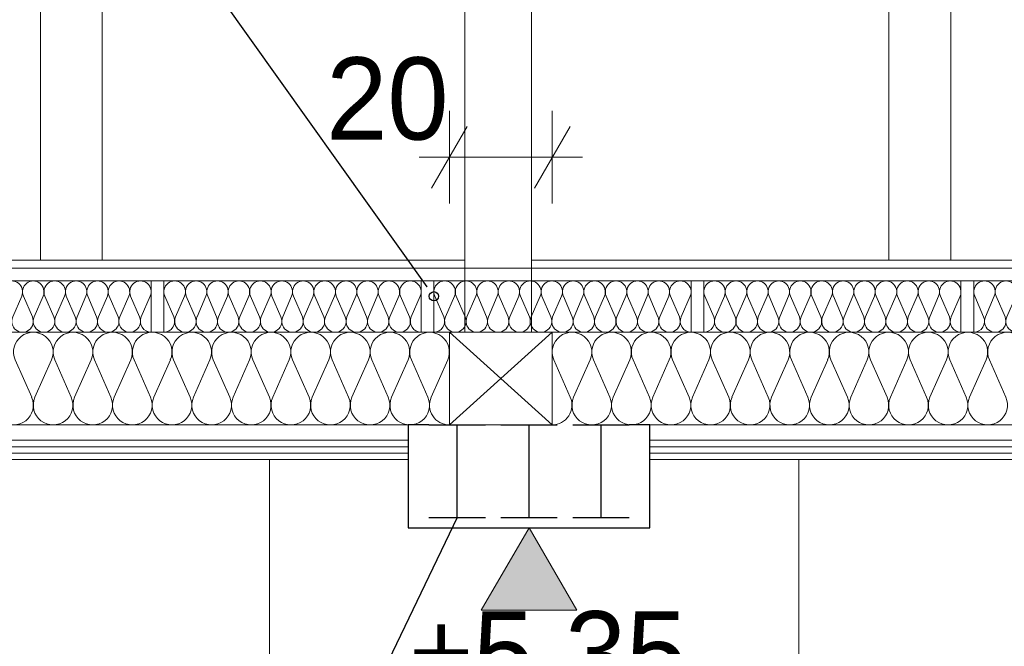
# Model space of a CAD drawing. Extents: x -723047 to -356759, y -30024 to 53940.
# Tile 85 of 121: x -605126 to -603211, y -7210 to -5992. Entities that reach past the tile are written whole.
import ezdxf

# ---------------------------------------------------------------- set-up
doc = ezdxf.new("R2010")
doc.units = 0
doc.header["$MEASUREMENT"] = 0
doc.layers.add('Arch ocieplenie', color=7, linetype='Continuous')
doc.layers.add('INWENT WYMIARY', color=7, linetype='Continuous')
for name, color, linetype, lineweight, true_color in [('Arch ocieplenie_Nr_Pióra__44', 7, 'Continuous', 13, 0x029e21), ('Arch stropy_Nr_Pióra__29', 7, 'Continuous', 9, 0x3dad99), ('Arch stropy_Nr_Pióra__9', 7, 'Continuous', 13, 0x3dad99), ('INWENT KONST. DREWNIANA_Nr_Pióra__102', 7, 'Continuous', 9, 0xb4b4b4)]:
    doc.layers.add(name, color=color, linetype=linetype, lineweight=lineweight, true_color=true_color)
for name, color, linetype, lineweight in [('INWENT KONST. DREWNIANA_Nr_Pióra__21', 7, 'Continuous', 9), ('INWENT OPISY_Nr_Pióra__21', 7, 'Continuous', 9), ('INWENT STROPY_Nr_Pióra__1', 7, 'Continuous', 25), ('INWENT WYMIARY_Nr_Pióra__21', 7, 'Continuous', 9), ('INWENT.ŚCIANY_Nr_Pióra__5', 7, 'Continuous', 13), ('Inwentaryzacja Konst._Nr_Pióra__1', 7, 'Continuous', 25)]:
    doc.layers.add(name, color=color, linetype=linetype, lineweight=lineweight)
doc.styles.add('GENERATED_STYLE_2', font='txt')
doc.dimstyles.new('GENERATED_STYLE__1', dxfattribs={"dimtxt": 160.000002, "dimasz": 91.2, "dimexe": 0.18, "dimexo": 0, "dimgap": 0.09, "dimtad": 1, "dimtih": 1, "dimtoh": 1, "dimdec": 0, "dimlfac": 0.1, "dimzin": 0, "dimdsep": 46, "dimtxsty": 'GENERATED_STYLE_2', "dimblk": 'ARROWHEAD_2', "dimblk1": 'ARROWHEAD_2', "dimblk2": 'ARROWHEAD_2', "dimcen": 0.09, "dimclrd": 7, "dimclre": 7, "dimclrt": 7, "dimazin": 0, "dimtfac": 1, "dimtdec": 4, "dimtmove": 0, "dimatfit": 3, "dimfxl": 0, "dimtolj": 1, "dimtzin": 0, "dimarcsym": 0})
doc.dimstyles.new('GENERATED_STYLE__10', dxfattribs={"dimtxt": 0.18, "dimasz": 182.4, "dimexe": 0.18, "dimexo": 0.0625, "dimgap": 0.09, "dimtad": 0, "dimtih": 1, "dimtoh": 1, "dimdec": 4, "dimzin": 0, "dimdsep": 46, "dimcen": 0.09, "dimadec": 0, "dimazin": 0, "dimtfac": 1, "dimtdec": 4, "dimtmove": 0, "dimatfit": 3, "dimldrblk": 'ARROWHEAD_5', "dimfxl": 0, "dimtolj": 1, "dimtzin": 0, "dimarcsym": 0})

# ---------------------------------------------------------------- blocks, each defined once
blk = doc.blocks.new('Izolacja cieplna 14_40', base_point=(-603270.2, -6599.6))
at = {"layer": 'Arch ocieplenie_Nr_Pióra__44', "linetype": 'Continuous'}
for p, q in [((-603268.4, -6529.4), (-603251.1, -6569.8)), ((-603247.6, -6569.8), (-603230.3, -6529.4)), ((-603226.8, -6529.4), (-603209.4, -6569.8)), ((-603205.9, -6569.8), (-603188.6, -6529.4)), ((-603185.1, -6529.4), (-603167.8, -6569.8)), ((-603164.3, -6569.8), (-603146.9, -6529.4)), ((-603143.4, -6529.4), (-603126.1, -6569.8)), ((-603122.6, -6569.8), (-603105.3, -6529.4)), ((-603101.8, -6529.4), (-603084.4, -6569.8)), ((-603080.9, -6569.8), (-603063.6, -6529.4)), ((-603060.1, -6529.4), (-603042.8, -6569.8)), ((-603039.3, -6569.8), (-603021.9, -6529.4)), ((-603018.4, -6529.4), (-603001.1, -6569.8)), ((-602997.6, -6569.8), (-602980.3, -6529.4)), ((-602976.8, -6529.4), (-602959.4, -6569.8)), ((-602955.9, -6569.8), (-602938.6, -6529.4)), ((-602935.1, -6529.4), (-602917.8, -6569.8)), ((-602914.3, -6569.8), (-602896.9, -6529.4)), ((-602893.4, -6529.4), (-602876.1, -6569.8)), ((-602872.6, -6569.8), (-602855.3, -6529.4)), ((-602851.8, -6529.4), (-602834.4, -6569.8)), ((-602830.9, -6569.8), (-602813.6, -6529.4)), ((-602810.1, -6529.4), (-602792.8, -6569.8)), ((-602789.3, -6569.8), (-602771.9, -6529.4))]:
    blk.add_line(p, q, dxfattribs=at)
for centre, start_param, end_param in [((-603249.4, -6520.9), 4.299595, 8.266775), ((-603207.7, -6520.9), 4.299595, 8.266775), ((-603166, -6520.9), 4.299595, 8.266775), ((-603124.4, -6520.9), 4.299595, 8.266775), ((-603082.7, -6520.9), 4.299595, 8.266775), ((-603041, -6520.9), 4.299595, 8.266775), ((-602999.4, -6520.9), 4.299595, 8.266775), ((-602957.7, -6520.9), 4.299595, 8.266775), ((-602916, -6520.9), 4.299595, 8.266775), ((-602874.4, -6520.9), 4.299595, 8.266775), ((-602832.7, -6520.9), 4.299595, 8.266775), ((-602791, -6520.9), 4.299595, 8.266775), ((-603270.2, -6578.3), 3.141593, 5.125182), ((-603228.5, -6578.3), 1.158004, 5.125183), ((-603186.9, -6578.3), 1.158004, 5.125183), ((-603145.2, -6578.3), 1.158004, 5.125183), ((-603103.5, -6578.3), 1.158004, 5.125183), ((-603061.9, -6578.3), 1.158004, 5.125183), ((-603020.2, -6578.3), 1.158004, 5.125183), ((-602978.5, -6578.3), 1.158004, 5.125183), ((-602936.9, -6578.3), 1.158004, 5.125183), ((-602895.2, -6578.3), 1.158004, 5.125183), ((-602853.5, -6578.3), 1.158004, 5.125183), ((-602811.9, -6578.3), 1.158004, 5.125183), ((-602770.2, -6578.3), 1.158004, 3.141593)]:
    blk.add_ellipse(centre, major_axis=(0, 21.3), ratio=0.979571, start_param=start_param, end_param=end_param, dxfattribs=at)
blk = doc.blocks.new('Izolacja cieplna 14_41', base_point=(-603795.2, -6599.6))
at = {"layer": 'Arch ocieplenie_Nr_Pióra__44', "linetype": 'Continuous'}
for p, q in [((-603793.4, -6529.4), (-603776.1, -6569.8)), ((-603772.6, -6569.8), (-603755.3, -6529.4)), ((-603751.8, -6529.4), (-603734.4, -6569.8)), ((-603730.9, -6569.8), (-603713.6, -6529.4)), ((-603710.1, -6529.4), (-603692.8, -6569.8)), ((-603689.3, -6569.8), (-603671.9, -6529.4)), ((-603668.4, -6529.4), (-603651.1, -6569.8)), ((-603647.6, -6569.8), (-603630.3, -6529.4)), ((-603626.8, -6529.4), (-603609.4, -6569.8)), ((-603605.9, -6569.8), (-603588.6, -6529.4)), ((-603585.1, -6529.4), (-603567.8, -6569.8)), ((-603564.3, -6569.8), (-603546.9, -6529.4)), ((-603543.4, -6529.4), (-603526.1, -6569.8)), ((-603522.6, -6569.8), (-603505.3, -6529.4)), ((-603501.8, -6529.4), (-603484.4, -6569.8)), ((-603480.9, -6569.8), (-603463.6, -6529.4)), ((-603460.1, -6529.4), (-603442.8, -6569.8)), ((-603439.3, -6569.8), (-603421.9, -6529.4)), ((-603418.4, -6529.4), (-603401.1, -6569.8)), ((-603397.6, -6569.8), (-603380.3, -6529.4)), ((-603376.8, -6529.4), (-603359.4, -6569.8)), ((-603355.9, -6569.8), (-603338.6, -6529.4)), ((-603335.1, -6529.4), (-603317.8, -6569.8)), ((-603314.3, -6569.8), (-603296.9, -6529.4))]:
    blk.add_line(p, q, dxfattribs=at)
for centre, start_param, end_param in [((-603774.4, -6520.9), 4.299595, 8.266775), ((-603732.7, -6520.9), 4.299595, 8.266775), ((-603691, -6520.9), 4.299595, 8.266775), ((-603649.4, -6520.9), 4.299595, 8.266775), ((-603607.7, -6520.9), 4.299595, 8.266775), ((-603566, -6520.9), 4.299595, 8.266775), ((-603524.4, -6520.9), 4.299595, 8.266775), ((-603482.7, -6520.9), 4.299595, 8.266775), ((-603441, -6520.9), 4.299595, 8.266775), ((-603399.4, -6520.9), 4.299595, 8.266775), ((-603357.7, -6520.9), 4.299595, 8.266775), ((-603316, -6520.9), 4.299595, 8.266775), ((-603795.2, -6578.3), 3.141593, 5.125182), ((-603753.5, -6578.3), 1.158004, 5.125183), ((-603711.9, -6578.3), 1.158004, 5.125183), ((-603670.2, -6578.3), 1.158004, 5.125183), ((-603628.5, -6578.3), 1.158004, 5.125183), ((-603586.9, -6578.3), 1.158004, 5.125183), ((-603545.2, -6578.3), 1.158004, 5.125183), ((-603503.5, -6578.3), 1.158004, 5.125183), ((-603461.9, -6578.3), 1.158004, 5.125183), ((-603420.2, -6578.3), 1.158004, 5.125183), ((-603378.5, -6578.3), 1.158004, 5.125183), ((-603336.9, -6578.3), 1.158004, 5.125183), ((-603295.2, -6578.3), 1.158004, 3.141593)]:
    blk.add_ellipse(centre, major_axis=(0, 21.3), ratio=0.979571, start_param=start_param, end_param=end_param, dxfattribs=at)
blk = doc.blocks.new('Izolacja cieplna 14_42', base_point=(-604320.2, -6599.6))
at = {"layer": 'Arch ocieplenie_Nr_Pióra__44', "linetype": 'Continuous'}
for p, q in [((-604318.4, -6529.4), (-604301.1, -6569.8)), ((-604297.6, -6569.8), (-604280.3, -6529.4)), ((-604276.8, -6529.4), (-604259.4, -6569.8)), ((-604255.9, -6569.8), (-604238.6, -6529.4)), ((-604235.1, -6529.4), (-604217.8, -6569.8)), ((-604214.3, -6569.8), (-604196.9, -6529.4)), ((-604193.4, -6529.4), (-604176.1, -6569.8)), ((-604172.6, -6569.8), (-604155.3, -6529.4)), ((-604151.8, -6529.4), (-604134.4, -6569.8)), ((-604130.9, -6569.8), (-604113.6, -6529.4)), ((-604110.1, -6529.4), (-604092.8, -6569.8)), ((-604089.3, -6569.8), (-604071.9, -6529.4)), ((-604068.4, -6529.4), (-604051.1, -6569.8)), ((-604047.6, -6569.8), (-604030.3, -6529.4)), ((-604026.8, -6529.4), (-604009.4, -6569.8)), ((-604005.9, -6569.8), (-603988.6, -6529.4)), ((-603985.1, -6529.4), (-603967.8, -6569.8)), ((-603964.3, -6569.8), (-603946.9, -6529.4)), ((-603943.4, -6529.4), (-603926.1, -6569.8)), ((-603922.6, -6569.8), (-603905.3, -6529.4)), ((-603901.8, -6529.4), (-603884.4, -6569.8)), ((-603880.9, -6569.8), (-603863.6, -6529.4)), ((-603860.1, -6529.4), (-603842.8, -6569.8)), ((-603839.3, -6569.8), (-603821.9, -6529.4))]:
    blk.add_line(p, q, dxfattribs=at)
for centre, start_param, end_param in [((-604299.4, -6520.9), 4.299595, 8.266775), ((-604257.7, -6520.9), 4.299595, 8.266775), ((-604216, -6520.9), 4.299595, 8.266775), ((-604174.4, -6520.9), 4.299595, 8.266775), ((-604132.7, -6520.9), 4.299595, 8.266775), ((-604091, -6520.9), 4.299595, 8.266775), ((-604049.4, -6520.9), 4.299595, 8.266775), ((-604007.7, -6520.9), 4.299595, 8.266775), ((-603966, -6520.9), 4.299595, 8.266775), ((-603924.4, -6520.9), 4.299595, 8.266775), ((-603882.7, -6520.9), 4.299595, 8.266775), ((-603841, -6520.9), 4.299595, 8.266775), ((-604320.2, -6578.3), 3.141593, 5.125182), ((-604278.5, -6578.3), 1.158004, 5.125183), ((-604236.9, -6578.3), 1.158004, 5.125183), ((-604195.2, -6578.3), 1.158004, 5.125183), ((-604153.5, -6578.3), 1.158004, 5.125183), ((-604111.9, -6578.3), 1.158004, 5.125183), ((-604070.2, -6578.3), 1.158004, 5.125183), ((-604028.5, -6578.3), 1.158004, 5.125183), ((-603986.9, -6578.3), 1.158004, 5.125183), ((-603945.2, -6578.3), 1.158004, 5.125183), ((-603903.5, -6578.3), 1.158004, 5.125183), ((-603861.9, -6578.3), 1.158004, 5.125183), ((-603820.2, -6578.3), 1.158004, 3.141593)]:
    blk.add_ellipse(centre, major_axis=(0, 21.3), ratio=0.979571, start_param=start_param, end_param=end_param, dxfattribs=at)
blk = doc.blocks.new('Izolacja cieplna 14_43', base_point=(-604845.2, -6599.6))
at = {"layer": 'Arch ocieplenie_Nr_Pióra__44', "linetype": 'Continuous'}
for p, q in [((-604843.4, -6529.4), (-604826.1, -6569.8)), ((-604822.6, -6569.8), (-604805.3, -6529.4)), ((-604801.8, -6529.4), (-604784.4, -6569.8)), ((-604780.9, -6569.8), (-604763.6, -6529.4)), ((-604760.1, -6529.4), (-604742.8, -6569.8)), ((-604739.3, -6569.8), (-604721.9, -6529.4)), ((-604718.4, -6529.4), (-604701.1, -6569.8)), ((-604697.6, -6569.8), (-604680.3, -6529.4)), ((-604676.8, -6529.4), (-604659.4, -6569.8)), ((-604655.9, -6569.8), (-604638.6, -6529.4)), ((-604635.1, -6529.4), (-604617.8, -6569.8)), ((-604614.3, -6569.8), (-604596.9, -6529.4)), ((-604593.4, -6529.4), (-604576.1, -6569.8)), ((-604572.6, -6569.8), (-604555.3, -6529.4)), ((-604551.8, -6529.4), (-604534.4, -6569.8)), ((-604530.9, -6569.8), (-604513.6, -6529.4)), ((-604510.1, -6529.4), (-604492.8, -6569.8)), ((-604489.3, -6569.8), (-604471.9, -6529.4)), ((-604468.4, -6529.4), (-604451.1, -6569.8)), ((-604447.6, -6569.8), (-604430.3, -6529.4)), ((-604426.8, -6529.4), (-604409.4, -6569.8)), ((-604405.9, -6569.8), (-604388.6, -6529.4)), ((-604385.1, -6529.4), (-604367.8, -6569.8)), ((-604364.3, -6569.8), (-604346.9, -6529.4))]:
    blk.add_line(p, q, dxfattribs=at)
for centre, start_param, end_param in [((-604824.4, -6520.9), 4.299595, 8.266775), ((-604782.7, -6520.9), 4.299595, 8.266775), ((-604741, -6520.9), 4.299595, 8.266775), ((-604699.4, -6520.9), 4.299595, 8.266775), ((-604657.7, -6520.9), 4.299595, 8.266775), ((-604616, -6520.9), 4.299595, 8.266775), ((-604574.4, -6520.9), 4.299595, 8.266775), ((-604532.7, -6520.9), 4.299595, 8.266775), ((-604491, -6520.9), 4.299595, 8.266775), ((-604449.4, -6520.9), 4.299595, 8.266775), ((-604407.7, -6520.9), 4.299595, 8.266775), ((-604366, -6520.9), 4.299595, 8.266775), ((-604845.2, -6578.3), 3.141593, 5.125182), ((-604803.5, -6578.3), 1.158004, 5.125183), ((-604761.9, -6578.3), 1.158004, 5.125183), ((-604720.2, -6578.3), 1.158004, 5.125183), ((-604678.5, -6578.3), 1.158004, 5.125183), ((-604636.9, -6578.3), 1.158004, 5.125183), ((-604595.2, -6578.3), 1.158004, 5.125183), ((-604553.5, -6578.3), 1.158004, 5.125183), ((-604511.9, -6578.3), 1.158004, 5.125183), ((-604470.2, -6578.3), 1.158004, 5.125183), ((-604428.5, -6578.3), 1.158004, 5.125183), ((-604386.9, -6578.3), 1.158004, 5.125183), ((-604345.2, -6578.3), 1.158004, 3.141593)]:
    blk.add_ellipse(centre, major_axis=(0, 21.3), ratio=0.979571, start_param=start_param, end_param=end_param, dxfattribs=at)
blk = doc.blocks.new('Izolacja cieplna 14_44', base_point=(-605370.2, -6599.6))
at = {"layer": 'Arch ocieplenie_Nr_Pióra__44', "linetype": 'Continuous'}
for p, q in [((-605368.4, -6529.4), (-605351.1, -6569.8)), ((-605347.6, -6569.8), (-605330.3, -6529.4)), ((-605326.8, -6529.4), (-605309.4, -6569.8)), ((-605305.9, -6569.8), (-605288.6, -6529.4)), ((-605285.1, -6529.4), (-605267.8, -6569.8)), ((-605264.3, -6569.8), (-605246.9, -6529.4)), ((-605243.4, -6529.4), (-605226.1, -6569.8)), ((-605222.6, -6569.8), (-605205.3, -6529.4)), ((-605201.8, -6529.4), (-605184.4, -6569.8)), ((-605180.9, -6569.8), (-605163.6, -6529.4)), ((-605160.1, -6529.4), (-605142.8, -6569.8)), ((-605139.3, -6569.8), (-605121.9, -6529.4)), ((-605118.4, -6529.4), (-605101.1, -6569.8)), ((-605097.6, -6569.8), (-605080.3, -6529.4)), ((-605076.8, -6529.4), (-605059.4, -6569.8)), ((-605055.9, -6569.8), (-605038.6, -6529.4)), ((-605035.1, -6529.4), (-605017.8, -6569.8)), ((-605014.3, -6569.8), (-604996.9, -6529.4)), ((-604993.4, -6529.4), (-604976.1, -6569.8)), ((-604972.6, -6569.8), (-604955.3, -6529.4)), ((-604951.8, -6529.4), (-604934.4, -6569.8)), ((-604930.9, -6569.8), (-604913.6, -6529.4)), ((-604910.1, -6529.4), (-604892.8, -6569.8)), ((-604889.3, -6569.8), (-604871.9, -6529.4))]:
    blk.add_line(p, q, dxfattribs=at)
for centre, start_param, end_param in [((-605349.4, -6520.9), 4.299595, 8.266775), ((-605307.7, -6520.9), 4.299595, 8.266775), ((-605266, -6520.9), 4.299595, 8.266775), ((-605224.4, -6520.9), 4.299595, 8.266775), ((-605182.7, -6520.9), 4.299595, 8.266775), ((-605141, -6520.9), 4.299595, 8.266775), ((-605099.4, -6520.9), 4.299595, 8.266775), ((-605057.7, -6520.9), 4.299595, 8.266775), ((-605016, -6520.9), 4.299595, 8.266775), ((-604974.4, -6520.9), 4.299595, 8.266775), ((-604932.7, -6520.9), 4.299595, 8.266775), ((-604891, -6520.9), 4.299595, 8.266775), ((-605370.2, -6578.3), 3.141593, 5.125182), ((-605328.5, -6578.3), 1.158004, 5.125183), ((-605286.9, -6578.3), 1.158004, 5.125183), ((-605245.2, -6578.3), 1.158004, 5.125183), ((-605203.5, -6578.3), 1.158004, 5.125183), ((-605161.9, -6578.3), 1.158004, 5.125183), ((-605120.2, -6578.3), 1.158004, 5.125183), ((-605078.5, -6578.3), 1.158004, 5.125183), ((-605036.9, -6578.3), 1.158004, 5.125183), ((-604995.2, -6578.3), 1.158004, 5.125183), ((-604953.5, -6578.3), 1.158004, 5.125183), ((-604911.9, -6578.3), 1.158004, 5.125183), ((-604870.2, -6578.3), 1.158004, 3.141593)]:
    blk.add_ellipse(centre, major_axis=(0, 21.3), ratio=0.979571, start_param=start_param, end_param=end_param, dxfattribs=at)
blk = doc.blocks.new('Izolacja cieplna 14_59', base_point=(-604090.2, -6779.6))
at = {"layer": 'Arch ocieplenie_Nr_Pióra__44', "linetype": 'Continuous'}
for p, q in [((-604087, -6653.3), (-604054.9, -6726)), ((-604048.5, -6726), (-604016.4, -6653.3)), ((-604010, -6653.3), (-603977.9, -6726)), ((-603971.5, -6726), (-603939.4, -6653.3)), ((-603933, -6653.3), (-603900.9, -6726)), ((-603894.5, -6726), (-603862.4, -6653.3)), ((-603856, -6653.3), (-603823.9, -6726)), ((-603817.5, -6726), (-603785.4, -6653.3)), ((-603779, -6653.3), (-603746.9, -6726)), ((-603740.5, -6726), (-603708.4, -6653.3)), ((-603702, -6653.3), (-603669.9, -6726)), ((-603663.5, -6726), (-603631.4, -6653.3)), ((-603625, -6653.3), (-603592.9, -6726)), ((-603586.5, -6726), (-603554.4, -6653.3)), ((-603548, -6653.3), (-603515.9, -6726)), ((-603509.5, -6726), (-603477.4, -6653.3)), ((-603471, -6653.3), (-603438.9, -6726)), ((-603432.5, -6726), (-603400.4, -6653.3)), ((-603394, -6653.3), (-603361.9, -6726)), ((-603355.5, -6726), (-603323.4, -6653.3)), ((-603317, -6653.3), (-603284.9, -6726)), ((-603278.5, -6726), (-603246.4, -6653.3)), ((-603240, -6653.3), (-603207.9, -6726))]:
    blk.add_line(p, q, dxfattribs=at)
for centre, start_param, end_param in [((-604051.7, -6637.9), 5.870392, 9.837571), ((-603974.7, -6637.9), 5.870392, 9.837571), ((-603897.7, -6637.9), 5.870392, 9.837571), ((-603820.7, -6637.9), 5.870392, 9.837571), ((-603743.7, -6637.9), 5.870392, 9.837571), ((-603666.7, -6637.9), 5.870392, 9.837571), ((-603589.7, -6637.9), 5.870392, 9.837571), ((-603512.7, -6637.9), 5.870392, 9.837571), ((-603435.7, -6637.9), 5.870392, 9.837571), ((-603358.7, -6637.9), 5.870392, 9.837571), ((-603281.7, -6637.9), 5.870392, 9.837571), ((-603204.7, -6637.9), 5.870392, 9.837571), ((-604090.2, -6741.3), 4.712389, 6.695979), ((-604013.2, -6741.3), 2.7288, 6.695979), ((-603936.2, -6741.3), 2.7288, 6.695979), ((-603859.2, -6741.3), 2.7288, 6.695979), ((-603782.2, -6741.3), 2.7288, 6.695979), ((-603705.2, -6741.3), 2.7288, 6.695979), ((-603628.2, -6741.3), 2.7288, 6.695979), ((-603551.2, -6741.3), 2.7288, 6.695979), ((-603474.2, -6741.3), 2.7288, 6.695979), ((-603397.2, -6741.3), 2.7288, 6.695979), ((-603320.2, -6741.3), 2.7288, 6.695979), ((-603243.2, -6741.3), 2.7288, 6.695979)]:
    blk.add_ellipse(centre, major_axis=(38.5, 0), ratio=0.994339, start_param=start_param, end_param=end_param, dxfattribs=at)
blk = doc.blocks.new('Izolacja cieplna 14_60', base_point=(-608220.2, -6779.6))
at = {"layer": 'Arch ocieplenie_Nr_Pióra__44', "linetype": 'Continuous'}
for p, q in [((-605134.6, -6653.3), (-605102.5, -6726)), ((-605096.1, -6726), (-605064, -6653.3)), ((-605057.5, -6653.3), (-605025.5, -6726)), ((-605019, -6726), (-604987, -6653.3)), ((-604980.5, -6653.3), (-604948.4, -6726)), ((-604942, -6726), (-604909.9, -6653.3)), ((-604903.4, -6653.3), (-604871.4, -6726)), ((-604864.9, -6726), (-604832.8, -6653.3)), ((-604826.4, -6653.3), (-604794.3, -6726)), ((-604787.8, -6726), (-604755.8, -6653.3)), ((-604749.3, -6653.3), (-604717.2, -6726)), ((-604710.8, -6726), (-604678.7, -6653.3)), ((-604672.2, -6653.3), (-604640.2, -6726)), ((-604633.7, -6726), (-604601.7, -6653.3)), ((-604595.2, -6653.3), (-604563.1, -6726)), ((-604556.7, -6726), (-604524.6, -6653.3)), ((-604518.1, -6653.3), (-604486.1, -6726)), ((-604479.6, -6726), (-604447.5, -6653.3)), ((-604441.1, -6653.3), (-604409, -6726)), ((-604402.5, -6726), (-604370.5, -6653.3)), ((-604364, -6653.3), (-604332, -6726)), ((-604325.5, -6726), (-604293.4, -6653.3))]:
    blk.add_line(p, q, dxfattribs=at)
for centre, start_param, end_param in [((-605099.3, -6637.9), 5.870392, 9.837571), ((-605022.2, -6637.9), 5.870392, 9.837571), ((-604945.2, -6637.9), 5.870392, 9.837571), ((-604868.1, -6637.9), 5.870392, 9.837571), ((-604791.1, -6637.9), 5.870392, 9.837571), ((-604714, -6637.9), 5.870392, 9.837571), ((-604637, -6637.9), 5.870392, 9.837571), ((-604559.9, -6637.9), 5.870392, 9.837571), ((-604482.8, -6637.9), 5.870392, 9.837571), ((-604405.8, -6637.9), 5.870392, 9.837571), ((-604328.7, -6637.9), 5.870392, 9.837571), ((-605137.8, -6741.3), 2.7288, 6.695979), ((-605060.8, -6741.3), 2.7288, 6.695979), ((-604983.7, -6741.3), 2.7288, 6.695979), ((-604906.7, -6741.3), 2.7288, 6.695979), ((-604829.6, -6741.3), 2.7288, 6.695979), ((-604752.5, -6741.3), 2.7288, 6.695979), ((-604675.5, -6741.3), 2.7288, 6.695979), ((-604598.4, -6741.3), 2.7288, 6.695979), ((-604521.4, -6741.3), 2.7288, 6.695979), ((-604444.3, -6741.3), 2.7288, 6.695979), ((-604367.2, -6741.3), 2.7288, 6.695979), ((-604290.2, -6741.3), 2.7288, 4.712389)]:
    blk.add_ellipse(centre, major_axis=(38.5, 0), ratio=0.99358, start_param=start_param, end_param=end_param, dxfattribs=at)
blk = doc.blocks.new('*D930')
at = {"layer": 'INWENT WYMIARY_Nr_Pióra__21', "linetype": 'Continuous'}
for p, q in [((-595435.2, -265.1), (-595435.2, -85.1)), ((-594790.2, -265.1), (-594790.2, -85.1)), ((-595400.5, -115.1), (-595469.8, -235.1)), ((-594755.5, -115.1), (-594824.8, -235.1)), ((-595435.2, -175.1), (-594790.2, -175.1))]:
    blk.add_line(p, q, dxfattribs=at)
at = {"layer": 'INWENT WYMIARY_Nr_Pióra__21', "char_height": 160, "attachment_point": 7, "style": 'GENERATED_STYLE_2'}
for s, insert in [('{12}', (-610557.6, 40.9)), ('{12}', (-609862.6, 40.9)), ('{12}', (-609152.6, 40.9)), ('{12}', (-608427.6, 40.9)), ('{12}', (-607587.6, 40.9)), ('{12}', (-606767.6, 40.9)), ('{12}', (-605947.6, 40.9)), ('{12}', (-605127.6, 40.9)), ('{12}', (-604297.6, 40.9)), ('{12}', (-603477.6, 40.9)), ('{12}', (-602687.6, 40.9)), ('{12}', (-601877.6, 40.9)), ('{12}', (-601077.6, 40.9)), ('{12}', (-595597.6, 40.9)), ('{12}', (-594832.6, 40.9)), ('{12}', (-594082.6, 40.9)), ('{12}', (-593332.6, 40.9)), ('{12}', (-592572.6, 40.9)), ('{16}', (-610919.7, -143.1)), ('{58}', (-610210.1, -143.1)), ('{59}', (-609507.6, -143.1)), ('{60}', (-608790.1, -143.1)), ('{72}', (-608007.6, -143.1)), ('{70}', (-607177.6, -143.1)), ('{70}', (-606357.6, -143.1)), ('{70}', (-605537.6, -143.1)), ('{71}', (-604712.6, -143.1)), ('{70}', (-603887.6, -143.1)), ('{67}', (-603082.6, -143.1)), ('{69}', (-602282.6, -143.1)), ('{68}', (-601477.6, -143.1)), ('{71}', (-600662.6, -143.1)), ('{12}', (-600050.5, -143.1)), ('{81}', (-599680.2, -143.1)), ('{12}', (-599120.5, -143.1)), ('{80}', (-598755.2, -143.1)), ('{12}', (-598200.5, -143.1)), ('{81}', (-597830.2, -143.1)), ('{12}', (-597270.5, -143.1)), ('{80}', (-596905.2, -143.1)), ('{12}', (-596350.5, -143.1)), ('{83}', (-595970.2, -143.1)), ('{65}', (-595215.1, -143.1)), ('{63}', (-594457.6, -143.1)), ('{63}', (-593707.6, -143.1)), ('{64}', (-592952.6, -143.1)), ('{20}', (-592175.5, -143.1))]:
    blk.add_mtext(s, dxfattribs=dict(at, insert=insert))
blk = doc.blocks.new('ARROWHEAD_2')
at = {"color": 0, "linetype": 'Continuous', "lineweight": 0}
for p, q in [((-0.378, -0.655), (0.378, 0.655)), ((0, 0), (-1, 0))]:
    blk.add_line(p, q, dxfattribs=at)
blk = doc.blocks.new('*D931')
at = {"layer": 'INWENT WYMIARY_Nr_Pióra__21', "linetype": 'Continuous'}
for p, q in [((-594790.2, -265.1), (-594790.2, -85.1)), ((-594670.2, -265.1), (-594670.2, -85.1)), ((-594755.5, -115.1), (-594824.8, -235.1)), ((-594635.5, -115.1), (-594704.8, -235.1)), ((-594790.2, -175.1), (-594670.2, -175.1))]:
    blk.add_line(p, q, dxfattribs=at)
at = {"layer": 'INWENT WYMIARY_Nr_Pióra__21', "char_height": 160, "attachment_point": 7, "style": 'GENERATED_STYLE_2'}
for s, insert in [('{12}', (-610557.6, 40.9)), ('{12}', (-609862.6, 40.9)), ('{12}', (-609152.6, 40.9)), ('{12}', (-608427.6, 40.9)), ('{12}', (-607587.6, 40.9)), ('{12}', (-606767.6, 40.9)), ('{12}', (-605947.6, 40.9)), ('{12}', (-605127.6, 40.9)), ('{12}', (-604297.6, 40.9)), ('{12}', (-603477.6, 40.9)), ('{12}', (-602687.6, 40.9)), ('{12}', (-601877.6, 40.9)), ('{12}', (-601077.6, 40.9)), ('{12}', (-595597.6, 40.9)), ('{12}', (-594832.6, 40.9)), ('{12}', (-594082.6, 40.9)), ('{12}', (-593332.6, 40.9)), ('{12}', (-592572.6, 40.9)), ('{16}', (-610919.7, -143.1)), ('{58}', (-610210.1, -143.1)), ('{59}', (-609507.6, -143.1)), ('{60}', (-608790.1, -143.1)), ('{72}', (-608007.6, -143.1)), ('{70}', (-607177.6, -143.1)), ('{70}', (-606357.6, -143.1)), ('{70}', (-605537.6, -143.1)), ('{71}', (-604712.6, -143.1)), ('{70}', (-603887.6, -143.1)), ('{67}', (-603082.6, -143.1)), ('{69}', (-602282.6, -143.1)), ('{68}', (-601477.6, -143.1)), ('{71}', (-600662.6, -143.1)), ('{12}', (-600050.5, -143.1)), ('{81}', (-599680.2, -143.1)), ('{12}', (-599120.5, -143.1)), ('{80}', (-598755.2, -143.1)), ('{12}', (-598200.5, -143.1)), ('{81}', (-597830.2, -143.1)), ('{12}', (-597270.5, -143.1)), ('{80}', (-596905.2, -143.1)), ('{12}', (-596350.5, -143.1)), ('{83}', (-595970.2, -143.1)), ('{65}', (-595215.1, -143.1)), ('{63}', (-594457.6, -143.1)), ('{63}', (-593707.6, -143.1)), ('{64}', (-592952.6, -143.1)), ('{20}', (-592175.5, -143.1))]:
    blk.add_mtext(s, dxfattribs=dict(at, insert=insert))
blk = doc.blocks.new('*D932')
at = {"layer": 'INWENT WYMIARY_Nr_Pióra__21', "linetype": 'Continuous'}
for p, q in [((-594670.2, -265.1), (-594670.2, -85.1)), ((-594040.2, -265.1), (-594040.2, -85.1)), ((-594635.5, -115.1), (-594704.8, -235.1)), ((-594005.5, -115.1), (-594074.8, -235.1)), ((-594670.2, -175.1), (-594040.2, -175.1))]:
    blk.add_line(p, q, dxfattribs=at)
at = {"layer": 'INWENT WYMIARY_Nr_Pióra__21', "char_height": 160, "attachment_point": 7, "style": 'GENERATED_STYLE_2'}
for s, insert in [('{12}', (-610557.6, 40.9)), ('{12}', (-609862.6, 40.9)), ('{12}', (-609152.6, 40.9)), ('{12}', (-608427.6, 40.9)), ('{12}', (-607587.6, 40.9)), ('{12}', (-606767.6, 40.9)), ('{12}', (-605947.6, 40.9)), ('{12}', (-605127.6, 40.9)), ('{12}', (-604297.6, 40.9)), ('{12}', (-603477.6, 40.9)), ('{12}', (-602687.6, 40.9)), ('{12}', (-601877.6, 40.9)), ('{12}', (-601077.6, 40.9)), ('{12}', (-595597.6, 40.9)), ('{12}', (-594832.6, 40.9)), ('{12}', (-594082.6, 40.9)), ('{12}', (-593332.6, 40.9)), ('{12}', (-592572.6, 40.9)), ('{16}', (-610919.7, -143.1)), ('{58}', (-610210.1, -143.1)), ('{59}', (-609507.6, -143.1)), ('{60}', (-608790.1, -143.1)), ('{72}', (-608007.6, -143.1)), ('{70}', (-607177.6, -143.1)), ('{70}', (-606357.6, -143.1)), ('{70}', (-605537.6, -143.1)), ('{71}', (-604712.6, -143.1)), ('{70}', (-603887.6, -143.1)), ('{67}', (-603082.6, -143.1)), ('{69}', (-602282.6, -143.1)), ('{68}', (-601477.6, -143.1)), ('{71}', (-600662.6, -143.1)), ('{12}', (-600050.5, -143.1)), ('{81}', (-599680.2, -143.1)), ('{12}', (-599120.5, -143.1)), ('{80}', (-598755.2, -143.1)), ('{12}', (-598200.5, -143.1)), ('{81}', (-597830.2, -143.1)), ('{12}', (-597270.5, -143.1)), ('{80}', (-596905.2, -143.1)), ('{12}', (-596350.5, -143.1)), ('{83}', (-595970.2, -143.1)), ('{65}', (-595215.1, -143.1)), ('{63}', (-594457.6, -143.1)), ('{63}', (-593707.6, -143.1)), ('{64}', (-592952.6, -143.1)), ('{20}', (-592175.5, -143.1))]:
    blk.add_mtext(s, dxfattribs=dict(at, insert=insert))
blk = doc.blocks.new('*D933')
at = {"layer": 'INWENT WYMIARY_Nr_Pióra__21', "linetype": 'Continuous'}
for p, q in [((-594040.2, -265.1), (-594040.2, -85.1)), ((-593920.2, -265.1), (-593920.2, -85.1)), ((-594005.5, -115.1), (-594074.8, -235.1)), ((-593885.5, -115.1), (-593954.8, -235.1)), ((-594040.2, -175.1), (-593920.2, -175.1))]:
    blk.add_line(p, q, dxfattribs=at)
at = {"layer": 'INWENT WYMIARY_Nr_Pióra__21', "char_height": 160, "attachment_point": 7, "style": 'GENERATED_STYLE_2'}
for s, insert in [('{12}', (-610557.6, 40.9)), ('{12}', (-609862.6, 40.9)), ('{12}', (-609152.6, 40.9)), ('{12}', (-608427.6, 40.9)), ('{12}', (-607587.6, 40.9)), ('{12}', (-606767.6, 40.9)), ('{12}', (-605947.6, 40.9)), ('{12}', (-605127.6, 40.9)), ('{12}', (-604297.6, 40.9)), ('{12}', (-603477.6, 40.9)), ('{12}', (-602687.6, 40.9)), ('{12}', (-601877.6, 40.9)), ('{12}', (-601077.6, 40.9)), ('{12}', (-595597.6, 40.9)), ('{12}', (-594832.6, 40.9)), ('{12}', (-594082.6, 40.9)), ('{12}', (-593332.6, 40.9)), ('{12}', (-592572.6, 40.9)), ('{16}', (-610919.7, -143.1)), ('{58}', (-610210.1, -143.1)), ('{59}', (-609507.6, -143.1)), ('{60}', (-608790.1, -143.1)), ('{72}', (-608007.6, -143.1)), ('{70}', (-607177.6, -143.1)), ('{70}', (-606357.6, -143.1)), ('{70}', (-605537.6, -143.1)), ('{71}', (-604712.6, -143.1)), ('{70}', (-603887.6, -143.1)), ('{67}', (-603082.6, -143.1)), ('{69}', (-602282.6, -143.1)), ('{68}', (-601477.6, -143.1)), ('{71}', (-600662.6, -143.1)), ('{12}', (-600050.5, -143.1)), ('{81}', (-599680.2, -143.1)), ('{12}', (-599120.5, -143.1)), ('{80}', (-598755.2, -143.1)), ('{12}', (-598200.5, -143.1)), ('{81}', (-597830.2, -143.1)), ('{12}', (-597270.5, -143.1)), ('{80}', (-596905.2, -143.1)), ('{12}', (-596350.5, -143.1)), ('{83}', (-595970.2, -143.1)), ('{65}', (-595215.1, -143.1)), ('{63}', (-594457.6, -143.1)), ('{63}', (-593707.6, -143.1)), ('{64}', (-592952.6, -143.1)), ('{20}', (-592175.5, -143.1))]:
    blk.add_mtext(s, dxfattribs=dict(at, insert=insert))
blk = doc.blocks.new('*D934')
at = {"layer": 'INWENT WYMIARY_Nr_Pióra__21', "linetype": 'Continuous'}
for p, q in [((-593920.2, -265.1), (-593920.2, -85.1)), ((-593290.2, -265.1), (-593290.2, -85.1)), ((-593885.5, -115.1), (-593954.8, -235.1)), ((-593255.5, -115.1), (-593324.8, -235.1)), ((-593920.2, -175.1), (-593290.2, -175.1))]:
    blk.add_line(p, q, dxfattribs=at)
at = {"layer": 'INWENT WYMIARY_Nr_Pióra__21', "char_height": 160, "attachment_point": 7, "style": 'GENERATED_STYLE_2'}
for s, insert in [('{12}', (-610557.6, 40.9)), ('{12}', (-609862.6, 40.9)), ('{12}', (-609152.6, 40.9)), ('{12}', (-608427.6, 40.9)), ('{12}', (-607587.6, 40.9)), ('{12}', (-606767.6, 40.9)), ('{12}', (-605947.6, 40.9)), ('{12}', (-605127.6, 40.9)), ('{12}', (-604297.6, 40.9)), ('{12}', (-603477.6, 40.9)), ('{12}', (-602687.6, 40.9)), ('{12}', (-601877.6, 40.9)), ('{12}', (-601077.6, 40.9)), ('{12}', (-595597.6, 40.9)), ('{12}', (-594832.6, 40.9)), ('{12}', (-594082.6, 40.9)), ('{12}', (-593332.6, 40.9)), ('{12}', (-592572.6, 40.9)), ('{16}', (-610919.7, -143.1)), ('{58}', (-610210.1, -143.1)), ('{59}', (-609507.6, -143.1)), ('{60}', (-608790.1, -143.1)), ('{72}', (-608007.6, -143.1)), ('{70}', (-607177.6, -143.1)), ('{70}', (-606357.6, -143.1)), ('{70}', (-605537.6, -143.1)), ('{71}', (-604712.6, -143.1)), ('{70}', (-603887.6, -143.1)), ('{67}', (-603082.6, -143.1)), ('{69}', (-602282.6, -143.1)), ('{68}', (-601477.6, -143.1)), ('{71}', (-600662.6, -143.1)), ('{12}', (-600050.5, -143.1)), ('{81}', (-599680.2, -143.1)), ('{12}', (-599120.5, -143.1)), ('{80}', (-598755.2, -143.1)), ('{12}', (-598200.5, -143.1)), ('{81}', (-597830.2, -143.1)), ('{12}', (-597270.5, -143.1)), ('{80}', (-596905.2, -143.1)), ('{12}', (-596350.5, -143.1)), ('{83}', (-595970.2, -143.1)), ('{65}', (-595215.1, -143.1)), ('{63}', (-594457.6, -143.1)), ('{63}', (-593707.6, -143.1)), ('{64}', (-592952.6, -143.1)), ('{20}', (-592175.5, -143.1))]:
    blk.add_mtext(s, dxfattribs=dict(at, insert=insert))
blk = doc.blocks.new('*D935')
at = {"layer": 'INWENT WYMIARY_Nr_Pióra__21', "linetype": 'Continuous'}
for p, q in [((-593290.2, -265.1), (-593290.2, -85.1)), ((-593170.2, -265.1), (-593170.2, -85.1)), ((-593255.5, -115.1), (-593324.8, -235.1)), ((-593135.5, -115.1), (-593204.8, -235.1)), ((-593290.2, -175.1), (-593170.2, -175.1))]:
    blk.add_line(p, q, dxfattribs=at)
at = {"layer": 'INWENT WYMIARY_Nr_Pióra__21', "char_height": 160, "attachment_point": 7, "style": 'GENERATED_STYLE_2'}
for s, insert in [('{12}', (-610557.6, 40.9)), ('{12}', (-609862.6, 40.9)), ('{12}', (-609152.6, 40.9)), ('{12}', (-608427.6, 40.9)), ('{12}', (-607587.6, 40.9)), ('{12}', (-606767.6, 40.9)), ('{12}', (-605947.6, 40.9)), ('{12}', (-605127.6, 40.9)), ('{12}', (-604297.6, 40.9)), ('{12}', (-603477.6, 40.9)), ('{12}', (-602687.6, 40.9)), ('{12}', (-601877.6, 40.9)), ('{12}', (-601077.6, 40.9)), ('{12}', (-595597.6, 40.9)), ('{12}', (-594832.6, 40.9)), ('{12}', (-594082.6, 40.9)), ('{12}', (-593332.6, 40.9)), ('{12}', (-592572.6, 40.9)), ('{16}', (-610919.7, -143.1)), ('{58}', (-610210.1, -143.1)), ('{59}', (-609507.6, -143.1)), ('{60}', (-608790.1, -143.1)), ('{72}', (-608007.6, -143.1)), ('{70}', (-607177.6, -143.1)), ('{70}', (-606357.6, -143.1)), ('{70}', (-605537.6, -143.1)), ('{71}', (-604712.6, -143.1)), ('{70}', (-603887.6, -143.1)), ('{67}', (-603082.6, -143.1)), ('{69}', (-602282.6, -143.1)), ('{68}', (-601477.6, -143.1)), ('{71}', (-600662.6, -143.1)), ('{12}', (-600050.5, -143.1)), ('{81}', (-599680.2, -143.1)), ('{12}', (-599120.5, -143.1)), ('{80}', (-598755.2, -143.1)), ('{12}', (-598200.5, -143.1)), ('{81}', (-597830.2, -143.1)), ('{12}', (-597270.5, -143.1)), ('{80}', (-596905.2, -143.1)), ('{12}', (-596350.5, -143.1)), ('{83}', (-595970.2, -143.1)), ('{65}', (-595215.1, -143.1)), ('{63}', (-594457.6, -143.1)), ('{63}', (-593707.6, -143.1)), ('{64}', (-592952.6, -143.1)), ('{20}', (-592175.5, -143.1))]:
    blk.add_mtext(s, dxfattribs=dict(at, insert=insert))
blk = doc.blocks.new('*D936')
at = {"layer": 'INWENT WYMIARY_Nr_Pióra__21', "linetype": 'Continuous'}
for p, q in [((-593170.2, -265.1), (-593170.2, -85.1)), ((-592530.2, -265.1), (-592530.2, -85.1)), ((-593135.5, -115.1), (-593204.8, -235.1)), ((-592495.5, -115.1), (-592564.8, -235.1)), ((-593170.2, -175.1), (-592530.2, -175.1))]:
    blk.add_line(p, q, dxfattribs=at)
at = {"layer": 'INWENT WYMIARY_Nr_Pióra__21', "char_height": 160, "attachment_point": 7, "style": 'GENERATED_STYLE_2'}
for s, insert in [('{12}', (-610557.6, 40.9)), ('{12}', (-609862.6, 40.9)), ('{12}', (-609152.6, 40.9)), ('{12}', (-608427.6, 40.9)), ('{12}', (-607587.6, 40.9)), ('{12}', (-606767.6, 40.9)), ('{12}', (-605947.6, 40.9)), ('{12}', (-605127.6, 40.9)), ('{12}', (-604297.6, 40.9)), ('{12}', (-603477.6, 40.9)), ('{12}', (-602687.6, 40.9)), ('{12}', (-601877.6, 40.9)), ('{12}', (-601077.6, 40.9)), ('{12}', (-595597.6, 40.9)), ('{12}', (-594832.6, 40.9)), ('{12}', (-594082.6, 40.9)), ('{12}', (-593332.6, 40.9)), ('{12}', (-592572.6, 40.9)), ('{16}', (-610919.7, -143.1)), ('{58}', (-610210.1, -143.1)), ('{59}', (-609507.6, -143.1)), ('{60}', (-608790.1, -143.1)), ('{72}', (-608007.6, -143.1)), ('{70}', (-607177.6, -143.1)), ('{70}', (-606357.6, -143.1)), ('{70}', (-605537.6, -143.1)), ('{71}', (-604712.6, -143.1)), ('{70}', (-603887.6, -143.1)), ('{67}', (-603082.6, -143.1)), ('{69}', (-602282.6, -143.1)), ('{68}', (-601477.6, -143.1)), ('{71}', (-600662.6, -143.1)), ('{12}', (-600050.5, -143.1)), ('{81}', (-599680.2, -143.1)), ('{12}', (-599120.5, -143.1)), ('{80}', (-598755.2, -143.1)), ('{12}', (-598200.5, -143.1)), ('{81}', (-597830.2, -143.1)), ('{12}', (-597270.5, -143.1)), ('{80}', (-596905.2, -143.1)), ('{12}', (-596350.5, -143.1)), ('{83}', (-595970.2, -143.1)), ('{65}', (-595215.1, -143.1)), ('{63}', (-594457.6, -143.1)), ('{63}', (-593707.6, -143.1)), ('{64}', (-592952.6, -143.1)), ('{20}', (-592175.5, -143.1))]:
    blk.add_mtext(s, dxfattribs=dict(at, insert=insert))
blk = doc.blocks.new('Wymiary_205', base_point=(-604135.2, -6979.6))
at = {"layer": 'INWENT WYMIARY_Nr_Pióra__21', "linetype": 'Continuous'}
blk.add_hatch(color=256, dxfattribs=at).paths.add_polyline_path([(-604135.2, -6979.6), (-604228, -7139.6), (-604042.4, -7139.6)], flags=0)
for p, q in [((-604135.2, -6979.6), (-604255.2, -6979.6)), ((-604135.2, -6979.6), (-604228, -7139.6)), ((-604135.2, -6979.6), (-604015.2, -6979.6)), ((-604042.4, -7139.6), (-604135.2, -6979.6)), ((-604228, -7139.6), (-604042.4, -7139.6))]:
    blk.add_line(p, q, dxfattribs=at)
at = {"layer": 'INWENT WYMIARY_Nr_Pióra__21', "insert": (-604368.6, -7331.6), "char_height": 160, "attachment_point": 7, "style": 'GENERATED_STYLE_2'}
blk.add_mtext('{+5,35}', dxfattribs=at)
blk = doc.blocks.new('*D1087')
at = {"layer": 'INWENT WYMIARY_Nr_Pióra__21', "linetype": 'Continuous'}
for p, q in [((-604290.2, -6349.3), (-604290.2, -6169.3)), ((-604090.2, -6349.3), (-604090.2, -6169.3)), ((-604255.5, -6199.3), (-604324.8, -6319.3)), ((-604124.8, -6319.3), (-604055.5, -6199.3)), ((-604348.9, -6259.3), (-604290.2, -6259.3)), ((-604290.2, -6259.3), (-604090.2, -6259.3)), ((-604090.2, -6259.3), (-604031.5, -6259.3))]:
    blk.add_line(p, q, dxfattribs=at)
at = {"layer": 'INWENT WYMIARY_Nr_Pióra__21', "insert": (-604529.7, -6227.3), "char_height": 160, "attachment_point": 7, "style": 'GENERATED_STYLE_2'}
blk.add_mtext('{20}', dxfattribs=at)
blk = doc.blocks.new('ARROWHEAD_5')
at = {"color": 0, "linetype": 'Continuous', "lineweight": 0}
blk.add_line((0, 0), (-1, 0), dxfattribs=at)
blk.add_solid([(-1, 0.2679), (0, 0), (-1, -0.2679), (-1, 0.2679)], dxfattribs=at)

msp = doc.modelspace()

# ---------------------------------------------------------------- linework, layer by layer
at = {"layer": 'Arch stropy_Nr_Pióra__29', "linetype": 'Continuous'}
for p, q in [((-604370.2, -6809.6), (-608100.2, -6809.6)), ((-600360.2, -6809.6), (-603900.2, -6809.6)), ((-604370.2, -6822.1), (-608100.2, -6822.1)), ((-604370.2, -6834.6), (-608100.2, -6834.6)), ((-600360.2, -6822.1), (-603900.2, -6822.1)), ((-600360.2, -6834.6), (-603900.2, -6834.6)), ((-604370.2, -6847.1), (-608100.2, -6847.1)), ((-600360.2, -6847.1), (-603900.2, -6847.1))]:
    msp.add_line(p, q, dxfattribs=at)
at = {"layer": 'Arch stropy_Nr_Pióra__9', "linetype": 'Continuous'}
for p, q in [((-592210.2, -6474.6), (-610680.2, -6474.6)), ((-592210.2, -6499.6), (-610680.2, -6499.6)), ((-604870.2, -6499.6), (-604870.2, -6599.6)), ((-604845.2, -6499.6), (-604870.2, -6499.6)), ((-604845.2, -6599.6), (-604845.2, -6499.6)), ((-604345.2, -6499.6), (-604345.2, -6599.6)), ((-604320.2, -6499.6), (-604345.2, -6499.6)), ((-604320.2, -6599.6), (-604320.2, -6499.6)), ((-603820.2, -6499.6), (-603820.2, -6599.6)), ((-603795.2, -6499.6), (-603820.2, -6499.6)), ((-603795.2, -6599.6), (-603795.2, -6499.6)), ((-603295.2, -6499.6), (-603295.2, -6599.6)), ((-603270.2, -6499.6), (-603295.2, -6499.6)), ((-603270.2, -6599.6), (-603270.2, -6499.6)), ((-604870.2, -6599.6), (-604845.2, -6599.6)), ((-604345.2, -6599.6), (-604320.2, -6599.6)), ((-603820.2, -6599.6), (-603795.2, -6599.6)), ((-603295.2, -6599.6), (-603270.2, -6599.6))]:
    msp.add_line(p, q, dxfattribs=at)
at = {"layer": 'INWENT KONST. DREWNIANA_Nr_Pióra__102', "linetype": 'Continuous'}
for p, q in [((-605085.2, -6459.6), (-605085.2, -4069.6)), ((-603315.2, -6459.6), (-603315.2, -4079.6)), ((-604965.2, -6459.6), (-604965.2, -4189.6)), ((-603435.2, -6459.6), (-603435.2, -4199.6)), ((-608260.2, -6459.6), (-604260.2, -6459.6)), ((-604130.2, -6459.6), (-600210.2, -6459.6))]:
    msp.add_line(p, q, dxfattribs=at)
at = {"layer": 'INWENT KONST. DREWNIANA_Nr_Pióra__21', "linetype": 'Continuous'}
for p, q in [((-604260.2, -6599.6), (-604260.2, -3914.6)), ((-604130.2, -6599.6), (-604130.2, -3914.6)), ((-592210.2, -6599.6), (-610680.2, -6599.6)), ((-604290.2, -6779.6), (-604290.2, -6599.6)), ((-604290.2, -6599.6), (-604090.2, -6599.6)), ((-604290.2, -6779.6), (-604090.2, -6599.6)), ((-604290.2, -6599.6), (-604090.2, -6779.6)), ((-604090.2, -6599.6), (-604090.2, -6779.6)), ((-604330.2, -6779.6), (-608130.2, -6779.6)), ((-604090.2, -6779.6), (-604290.2, -6779.6)), ((-600320.2, -6779.6), (-603940.2, -6779.6))]:
    msp.add_line(p, q, dxfattribs=at)
at = {"layer": 'INWENT STROPY_Nr_Pióra__1', "linetype": 'Continuous'}
for p, q in [((-604330.2, -6779.6), (-604370.2, -6779.6)), ((-604370.2, -6779.6), (-604370.2, -6979.6)), ((-604330.2, -6779.6), (-604220.2, -6779.6)), ((-604275.2, -6959.6), (-604275.2, -6779.6)), ((-604190.2, -6779.6), (-604080.2, -6779.6)), ((-604135.2, -6959.6), (-604135.2, -6779.6)), ((-604050.2, -6779.6), (-603940.2, -6779.6)), ((-603995.2, -6959.6), (-603995.2, -6779.6)), ((-603900.2, -6779.6), (-603940.2, -6779.6)), ((-603900.2, -6979.6), (-603900.2, -6779.6)), ((-604330.2, -6959.6), (-604220.2, -6959.6)), ((-604190.2, -6959.6), (-604080.2, -6959.6)), ((-604050.2, -6959.6), (-603940.2, -6959.6)), ((-604370.2, -6979.6), (-603900.2, -6979.6))]:
    msp.add_line(p, q, dxfattribs=at)
at = {"layer": 'INWENT.ŚCIANY_Nr_Pióra__5', "linetype": 'Continuous'}
for p, q in [((-604640.2, -12329.6), (-604640.2, -6847.1)), ((-603610.2, -12329.6), (-603610.2, -6847.1))]:
    msp.add_line(p, q, dxfattribs=at)
at = {"layer": 'Inwentaryzacja Konst._Nr_Pióra__1', "linetype": 'Continuous'}
msp.add_circle((-604320.2, -6529.6), 9, dxfattribs=at)

# ---------------------------------------------------------------- block references
at = {"layer": 'Arch ocieplenie', "color": 104, "linetype": 'Continuous', "lineweight": 13, "true_color": 0x029e21}
for name, p in [('Izolacja cieplna 14_44', (-605370.2, -6599.6)), ('Izolacja cieplna 14_43', (-604845.2, -6599.6)), ('Izolacja cieplna 14_42', (-604320.2, -6599.6)), ('Izolacja cieplna 14_41', (-603795.2, -6599.6)), ('Izolacja cieplna 14_40', (-603270.2, -6599.6)), ('Izolacja cieplna 14_60', (-608220.2, -6779.6)), ('Izolacja cieplna 14_59', (-604090.2, -6779.6))]:
    msp.add_blockref(name, p, dxfattribs=at)
at = {"layer": 'INWENT WYMIARY', "linetype": 'Continuous'}
msp.add_blockref('Wymiary_205', (-604135.2, -6979.6), dxfattribs=at)

# ---------------------------------------------------------------- dimensions: what is measured, and where the dimension line sits
for base, p1, p2, picture, middle in [((-610680.1857878, -175.1072024), (-595435.1857878, -1999.811866), (-594790.1857878, -6459.6148556), '*D930', (-595093.6689896, -63.1072007)), ((-610680.2, -175.1), (-594790.2, -6459.6), (-594670.2, -6459.6), '*D931', (-594711.2, 120.9)), ((-610680.2, -175.1), (-594670.2, -6459.6), (-594040.2, -6459.6), '*D932', (-594336.2, -63.1)), ((-610680.2, -175.1), (-594040.2, -6459.6), (-593920.2, -6459.6), '*D933', (-593961.2, 120.9)), ((-610680.2, -175.1), (-593920.2, -6459.6), (-593290.2, -6459.6), '*D934', (-593586.2, -63.1)), ((-610680.2, -175.1), (-593290.2, -6459.6), (-593170.2, -6459.6), '*D935', (-593211.2, 120.9)), ((-610680.2, -175.1), (-593170.2, -6459.6), (-592530.2, -1631), '*D936', (-592831.2, -63.1)), ((-604290.2, -6259.3), (-604290.2, -6599.6), (-604090.2, -6599.6), '*D1087', (-604408.2, -6147.3))]:
    dim = msp.add_linear_dim(base=base, p1=p1, p2=p2, dimstyle='GENERATED_STYLE__1', dxfattribs=at)
    dim.commit()
    dim.dimension.update_dxf_attribs({"geometry": picture, "text_midpoint": middle})

# ---------------------------------------------------------------- leaders
at = {"layer": 'INWENT OPISY_Nr_Pióra__21', "linetype": 'Continuous', "annotation_type": 0, "has_hookline": 1, "hookline_direction": 1}
for points, text_width in [([(-604333.4, -6511), (-604918, -5691.7), (-605453.5, -5691.7)], 951.4), ([(-604275.2, -6959.6), (-605089.3, -8658.1), (-605624.9, -8658.1)], 1517.1)]:
    msp.add_leader(points, dimstyle='GENERATED_STYLE__10', dxfattribs=dict(at, text_width=text_width))

doc.saveas('drawing.dxf')
